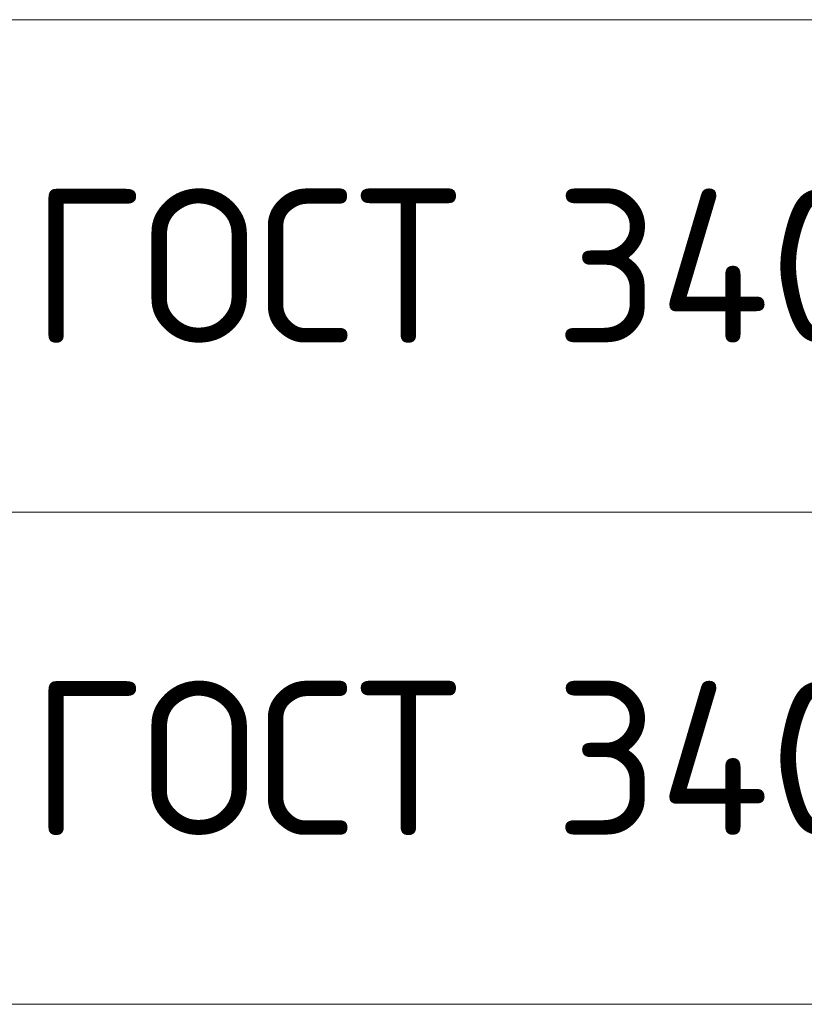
# Model space of a CAD drawing. Header units: metres. Extents: x -38 to 107, y -15 to 21.
# Tile 58 of 167: x 70.33 to 71.61, y 2.07 to 3.67. Entities that reach past the tile are written whole.
import ezdxf

# ---------------------------------------------------------------- set-up
doc = ezdxf.new("R2010")
doc.units = ezdxf.units.M
doc.layers.add('XR$4$Текст_ примечание', color=7, linetype='Continuous', lineweight=13)
doc.styles.add('ISOCPEUR', font='txt')

msp = doc.modelspace()

# ---------------------------------------------------------------- linework, layer by layer
at = {"layer": 'XR$4$Текст_ примечание', "color": 7, "linetype": 'Continuous', "lineweight": 13, "transparency": 33554687}
for p, q in [((86.4198, 3.6717), (67.9198, 3.6717)), ((86.4198, 2.8717), (67.9198, 2.8717)), ((86.4198, 2.0717), (67.9198, 2.0717))]:
    msp.add_line(p, q, dxfattribs=at)

# ---------------------------------------------------------------- texts
at = {"layer": 'XR$4$Текст_ примечание', "color": 7, "linetype": 'Continuous', "lineweight": 35, "transparency": 33554687, "char_height": 0.25, "width": 2.743715, "attachment_point": 7, "style": 'ISOCPEUR'}
for insert in [(70.3506, 3.1467), (70.3506, 2.3467)]:
    msp.add_mtext('\\W0.96;ГОСТ 34028-2016', dxfattribs=dict(at, insert=insert))

doc.saveas('drawing.dxf')
